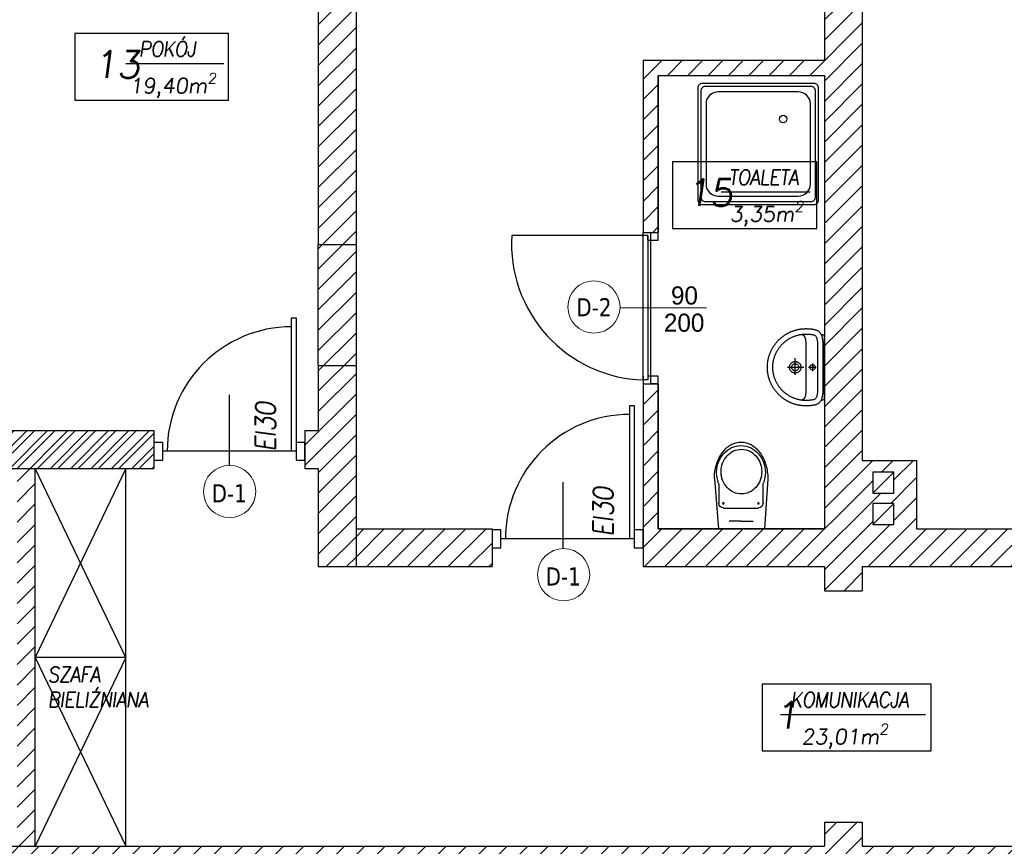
# Model space of a CAD drawing. Header units: millimetres. Extents: x -486876 to 553054, y -140324 to 834178.
# Tile 89 of 155: x -64457 to -57942, y 69711 to 75180. Entities that reach past the tile are written whole.
import ezdxf
from ezdxf.enums import TextEntityAlignment as Align

# ---------------------------------------------------------------- set-up
doc = ezdxf.new("R2010")
doc.units = ezdxf.units.MM
doc.linetypes.add('DASH2', pattern=[0.75, 0.5, -0.25])
for name, color, linetype, lineweight in [('_XREF', 252, 'DASH2', 13), ('XREF$0$okna', 8, 'Continuous', 20), ('XREF$0$ściana nośna', 8, 'Continuous', 30)]:
    doc.layers.add(name, color=color, linetype=linetype, lineweight=lineweight)
for name, color, linetype in [('XREF$0$A-ARM', 8, 'Continuous'), ('XREF$0$ArchiCAD', 8, 'Continuous'), ('XREF$0$DRZWI', 8, 'Continuous'), ('XREF$0$MEBLE', 8, 'Continuous'), ('XREF$0$MEBLE_ŁAZIENKOWE_I_KUCHENNE', 8, 'Continuous'), ('XREF$0$nowe ściany', 8, 'Continuous'), ('XREF$0$OPIS', 8, 'Continuous'), ('XREF$0$OPISY', 8, 'Continuous'), ('XREF$0$Ppoż', 20, 'Continuous'), ('XREF$0$WYPEŁNIENIA', 8, 'Continuous'), ('XREF$0$ŚCIANY', 8, 'Continuous')]:
    doc.layers.add(name, color=color, linetype=linetype)
doc.styles.add('XREF$0$APLUS', font='arial.ttf', dxfattribs={"width": 0.6})
doc.styles.add('XREF$0$GENERATED_STYLE_1', font='txt')
doc.styles.add('XREF$0$Standard', font='arial.ttf')
doc.styles.add('XREF$0$Verdana 0.8', font='verdana.ttf', dxfattribs={"width": 0.8})
pattern_1 = [(45, (-52999.899, 13162.694), (-6.7351921, 6.7351921), [])]
pattern_2 = [(45, (428.967, 8619.944), (-6.735192, 6.735192), [])]

# ---------------------------------------------------------------- blocks, each defined once
blk = doc.blocks.new('XREF$0$ubi012_r')
for p, q in [((-2.32, 33.16), (0, 0)), ((33.07, 33.16), (30.34, 0)), ((0.86, 16.83), (0.86, 29.35)), ((30.16, 29.17), (30.16, 16.83)), ((27.13, 13.79), (3.9, 13.79)), ((30.34, 0), (0, 0)), ((15.37, 5.06), (7.45, 5.06)), ((15.37, 5.06), (23.29, 5.06))]:
    blk.add_line(p, q)
for centre in [(3.9, 16.83), (27.13, 16.83)]:
    blk.add_circle(centre, 0.506)
for centre, radius, start, end in [((20.78, 37.1), 22.27, 133.17767, 154.62576), ((16.19, 42.02), 15.54, 105.94452, 133.25421), ((15.64, 39.74), 15.37, 102.49464, 126.4967), ((15.32, 39.85), 12.81, 102.49464, 126.4967), ((15.37, 44.42), 13.01, 74.61479, 105.38521), ((15.46, 40.39), 14.7, 77.63332, 102.36668), ((15.17, 40.39), 12.25, 77.63332, 102.36668), ((15.02, 39.85), 12.81, 53.5033, 77.50536), ((15.28, 39.74), 15.37, 53.5033, 77.50536), ((14.56, 42.02), 15.54, 46.74579, 74.05548), ((9.97, 37.1), 22.27, 25.37424, 46.82233), ((27.53, 33.76), 29.8, 154.37329, 172.01485), ((18.1, 37.5), 18.76, 148.86698, 169.86451), ((17.37, 37.98), 15.63, 148.86698, 169.86451), ((16.63, 38.41), 17.03, 126.52593, 148.9267), ((16.15, 38.74), 14.19, 126.52593, 148.9267), ((14.19, 38.74), 14.19, 31.0733, 53.47407), ((14.28, 38.41), 17.03, 31.0733, 53.47407), ((12.97, 37.98), 15.63, 10.13549, 31.13302), ((12.82, 37.5), 18.76, 10.13549, 31.13302), ((3.22, 33.76), 29.8, 7.98515, 25.62671), ((18.81, 37.34), 19.49, 169.76703, 190.23297), ((17.96, 37.85), 16.24, 169.76703, 190.23297), ((12.37, 37.85), 16.24, 0, 10.23297), ((12.1, 37.34), 19.49, 0, 10.23297), ((30.81, 33.16), 33.13, 171.78452, 180.10773), ((15.63, 36.6), 16.22, 189.63639, 202.72046), ((17.37, 37.72), 15.63, 190.13549, 211.13302), ((12.97, 37.72), 15.63, 328.86698, 349.86451), ((12.37, 37.85), 16.24, 349.76703, 0.00002), ((-13.89, 43.27), 46.14, 343.15853, 348.2524), ((12.1, 37.34), 19.49, 349.76703, 0.00002), ((-0.06, 33.16), 33.13, 0, 8.21548), ((-1.67, 29.35), 2.53, 0, 22.72046), ((16.15, 36.96), 14.19, 211.0733, 233.47407), ((14.19, 36.96), 14.19, 306.52593, 328.9267), ((32.69, 29.17), 2.53, 163.15853, 180), ((15.32, 35.85), 12.81, 233.5033, 257.50536), ((15.17, 35.31), 12.25, 257.63332, 282.36668), ((15.02, 35.85), 12.81, 282.49464, 306.4967), ((3.9, 16.83), 3.03, 180, 270), ((27.13, 16.83), 3.03, 270, 0)]:
    blk.add_arc(centre, radius, start, end)
blk = doc.blocks.new('XREF$0$KKP-KOLO2-B02X0201')
at = {"layer": 'XREF$0$A-ARM'}
for points in [[(-21.09, 0), (-21.12, -0.55), (-21.2, -1), (-21.34, -1.39), (-21.54, -1.76), (-21.81, -2.13), (-22.13, -2.54)], [(21.09, 0), (0, 0), (-21.09, 0)], [(22.13, -2.54), (21.81, -2.13), (21.54, -1.76), (21.34, -1.39), (21.2, -1), (21.12, -0.55), (21.09, 0)], [(25.29, -12.17), (25.29, -12.54), (25.28, -12.9), (25.27, -13.27), (25.25, -13.64), (25.22, -14), (25.19, -14.37), (25.16, -14.73), (25.12, -15.09), (25.08, -15.45), (25.03, -15.81), (24.97, -16.16), (24.91, -16.52), (24.85, -16.87), (24.78, -17.22), (24.71, -17.57), (24.63, -17.92), (24.55, -18.26), (24.46, -18.61), (24.37, -18.95), (24.27, -19.29), (24.17, -19.63), (24.06, -19.96), (23.95, -20.3), (23.83, -20.63), (23.71, -20.96), (23.59, -21.29), (23.46, -21.61), (23.33, -21.94), (23.19, -22.26), (23.05, -22.58), (22.9, -22.89), (22.75, -23.21), (22.6, -23.52), (22.44, -23.83), (22.27, -24.14), (22.11, -24.44), (21.94, -24.74), (21.76, -25.04), (21.58, -25.34), (21.4, -25.63), (21.21, -25.92), (21.02, -26.21), (20.83, -26.5), (20.63, -26.78), (20.43, -27.06), (20.22, -27.34), (20.01, -27.62), (19.8, -27.89), (19.58, -28.16), (19.36, -28.42), (19.14, -28.68), (18.91, -28.94), (18.68, -29.2), (18.45, -29.45), (18.21, -29.7), (17.97, -29.95), (17.73, -30.2), (17.48, -30.44), (17.23, -30.67), (16.98, -30.91), (16.72, -31.14), (16.46, -31.36), (16.2, -31.59), (15.93, -31.81), (15.66, -32.02), (15.39, -32.24), (15.12, -32.45), (14.84, -32.65), (14.56, -32.85), (14.28, -33.05), (13.99, -33.25), (13.7, -33.44), (13.41, -33.62), (13.12, -33.81), (12.82, -33.98), (12.52, -34.16), (12.22, -34.33), (11.91, -34.5), (11.61, -34.66), (11.3, -34.82), (10.98, -34.97), (10.67, -35.12), (10.35, -35.27), (10.03, -35.41), (9.71, -35.55), (9.39, -35.68), (9.06, -35.81), (8.74, -35.94), (8.41, -36.06), (8.07, -36.17), (7.74, -36.28), (7.4, -36.39), (7.06, -36.49), (6.72, -36.59), (6.38, -36.68), (6.04, -36.77), (5.69, -36.85), (5.35, -36.93), (5, -37), (4.65, -37.07), (4.29, -37.14), (3.94, -37.2), (3.58, -37.25), (3.23, -37.3), (2.87, -37.34), (2.51, -37.38), (2.14, -37.42), (1.78, -37.45), (1.42, -37.47), (1.05, -37.49), (0.68, -37.5), (0.31, -37.51), (-0.06, -37.51), (-0.06, -37.51), (-0.43, -37.51), (-0.8, -37.5), (-1.16, -37.49), (-1.53, -37.47), (-1.89, -37.45), (-2.26, -37.42), (-2.62, -37.38), (-2.98, -37.34), (-3.34, -37.3), (-3.7, -37.25), (-4.05, -37.2), (-4.41, -37.14), (-4.76, -37.07), (-5.11, -37), (-5.46, -36.93), (-5.81, -36.85), (-6.15, -36.77), (-6.5, -36.68), (-6.84, -36.59), (-7.18, -36.49), (-7.52, -36.39), (-7.85, -36.28), (-8.19, -36.17), (-8.52, -36.06), (-8.85, -35.94), (-9.18, -35.81), (-9.5, -35.68), (-9.83, -35.55), (-10.15, -35.41), (-10.47, -35.27), (-10.78, -35.12), (-11.1, -34.97), (-11.41, -34.82), (-11.72, -34.66), (-12.03, -34.5), (-12.33, -34.33), (-12.63, -34.16), (-12.93, -33.98), (-13.23, -33.81), (-13.52, -33.62), (-13.81, -33.44), (-14.1, -33.25), (-14.39, -33.05), (-14.67, -32.85), (-14.95, -32.65), (-15.23, -32.45), (-15.51, -32.24), (-15.78, -32.02), (-16.05, -31.81), (-16.31, -31.59), (-16.58, -31.36), (-16.84, -31.14), (-17.09, -30.91), (-17.35, -30.67), (-17.6, -30.44), (-17.84, -30.2), (-18.09, -29.95), (-18.33, -29.7), (-18.56, -29.45), (-18.8, -29.2), (-19.03, -28.94), (-19.25, -28.68), (-19.48, -28.42), (-19.7, -28.16), (-19.91, -27.89), (-20.13, -27.62), (-20.34, -27.34), (-20.54, -27.06), (-20.74, -26.78), (-20.94, -26.5), (-21.14, -26.21), (-21.33, -25.92), (-21.51, -25.63), (-21.7, -25.34), (-21.88, -25.04), (-22.05, -24.74), (-22.22, -24.44), (-22.39, -24.14), (-22.55, -23.83), (-22.71, -23.52), (-22.86, -23.21), (-23.01, -22.89), (-23.16, -22.58), (-23.3, -22.26), (-23.44, -21.94), (-23.57, -21.61), (-23.7, -21.29), (-23.83, -20.96), (-23.95, -20.63), (-24.06, -20.3), (-24.17, -19.96), (-24.28, -19.63), (-24.38, -19.29), (-24.48, -18.95), (-24.57, -18.61), (-24.66, -18.26), (-24.74, -17.92), (-24.82, -17.57), (-24.9, -17.22), (-24.96, -16.87), (-25.03, -16.52), (-25.09, -16.16), (-25.14, -15.81), (-25.19, -15.45), (-25.23, -15.09), (-25.27, -14.73), (-25.31, -14.37), (-25.34, -14), (-25.36, -13.64), (-25.38, -13.27), (-25.39, -12.9), (-25.4, -12.54), (-25.4, -12.17), (-25.4, -12.17), (-25.4, -11.8), (-25.38, -11.35), (-25.36, -10.84), (-25.33, -10.31), (-25.3, -9.77), (-25.27, -9.28), (-25.23, -8.85), (-25.19, -8.52), (-25.13, -8.07), (-25.06, -7.64), (-24.99, -7.22), (-24.91, -6.82), (-24.82, -6.44), (-24.73, -6.07), (-24.62, -5.72), (-24.51, -5.38), (-24.38, -5.06), (-24.24, -4.76), (-24.09, -4.47), (-23.93, -4.19), (-23.75, -3.93), (-23.55, -3.68), (-23.34, -3.44), (-23.11, -3.22), (-22.87, -3.01), (-22.6, -2.81), (-22.31, -2.63), (-22, -2.45), (-21.67, -2.29), (-21.32, -2.14), (-20.94, -1.99), (-20.54, -1.86), (-20.11, -1.74), (-19.66, -1.63), (-19.17, -1.53), (-19.17, -1.53), (-18.8, -1.45), (-18.41, -1.38), (-18.01, -1.32), (-17.59, -1.25), (-17.17, -1.2), (-16.73, -1.15), (-16.28, -1.1), (-15.82, -1.06), (-15.35, -1.04), (-14.87, -1.02), (-14.38, -1.01), (-0.06, -1.01), (14.27, -1.01), (14.76, -1.02), (15.23, -1.04), (15.7, -1.06), (16.16, -1.1), (16.61, -1.15), (17.05, -1.2), (17.48, -1.25), (17.9, -1.32), (18.3, -1.38), (18.69, -1.45), (19.06, -1.53), (19.54, -1.63), (20, -1.74), (20.43, -1.86), (20.83, -1.99), (21.21, -2.14), (21.56, -2.29), (21.89, -2.45), (22.2, -2.63), (22.48, -2.81), (22.75, -3.01), (23, -3.22), (23.23, -3.44), (23.44, -3.68), (23.63, -3.93), (23.81, -4.19), (23.98, -4.47), (24.13, -4.76), (24.27, -5.06), (24.39, -5.38), (24.51, -5.72), (24.61, -6.07), (24.71, -6.44), (24.79, -6.82), (24.88, -7.22), (24.95, -7.64), (25.02, -8.07), (25.08, -8.52), (25.12, -8.85), (25.15, -9.28), (25.19, -9.77), (25.22, -10.31), (25.24, -10.84), (25.27, -11.35), (25.28, -11.8), (25.29, -12.17)], [(-0.05, -33.94), (-0.61, -33.93), (-1.16, -33.92), (-1.72, -33.89), (-2.28, -33.85), (-2.7, -33.79), (-3.12, -33.73), (-3.53, -33.66), (-3.94, -33.59), (-4.34, -33.51), (-4.74, -33.42), (-5.14, -33.33), (-5.53, -33.23), (-5.93, -33.13), (-6.33, -33.02), (-6.73, -32.9), (-7.13, -32.77), (-7.53, -32.64), (-7.96, -32.47), (-8.38, -32.29), (-8.79, -32.11), (-9.2, -31.92), (-9.61, -31.73), (-10.02, -31.53), (-10.42, -31.33), (-10.8, -31.11), (-11.16, -30.89), (-11.52, -30.66), (-11.87, -30.43), (-12.22, -30.2), (-12.56, -29.97), (-12.89, -29.72), (-13.22, -29.48), (-13.55, -29.23), (-13.87, -28.97), (-14.19, -28.7), (-14.51, -28.43), (-14.82, -28.15), (-15.14, -27.86), (-15.45, -27.56), (-15.76, -27.24), (-16.06, -26.91), (-16.35, -26.58), (-16.63, -26.25), (-16.91, -25.92), (-17.17, -25.58), (-17.44, -25.24), (-17.7, -24.9), (-17.95, -24.55), (-18.2, -24.19), (-18.45, -23.82), (-18.69, -23.45), (-19.7, -21.59), (-19.87, -21.21), (-20.04, -20.83), (-20.19, -20.44), (-20.34, -20.06), (-20.49, -19.67), (-20.62, -19.28), (-20.75, -18.9), (-20.88, -18.51), (-20.99, -18.12), (-21.1, -17.73), (-21.2, -17.34), (-21.3, -16.94), (-21.38, -16.55), (-21.46, -16.15), (-21.54, -15.75), (-21.6, -15.36), (-21.66, -14.95), (-21.71, -14.55), (-21.75, -14.15), (-21.78, -13.74), (-21.81, -13.33), (-21.83, -12.92), (-21.84, -12.51), (-21.84, -12.09), (-21.84, -11.68), (-21.82, -11.26), (-21.81, -10.84), (-21.78, -10.42), (-21.76, -10), (-21.73, -9.57), (-21.69, -9.16), (-21.64, -8.74), (-21.58, -8.32), (-21.51, -7.91), (-21.43, -7.49), (-21.32, -7.09), (-21.2, -6.68), (-21.06, -6.4), (-20.88, -6.14), (-20.65, -5.9), (-20.38, -5.69), (-20.07, -5.5), (-19.73, -5.34), (-19.37, -5.2), (-18.99, -5.07), (-18.59, -4.96), (-18.17, -4.87), (-17.75, -4.8), (-17.33, -4.73), (-16.9, -4.68), (-16.49, -4.64), (-16.08, -4.61), (-15.69, -4.59), (-15.32, -4.58), (-14.98, -4.57), (-14.66, -4.56), (-14.38, -4.56), (-0.05, -4.56), (14.27, -4.56), (14.55, -4.56), (14.87, -4.57), (15.21, -4.58), (15.58, -4.59), (15.97, -4.61), (16.38, -4.64), (16.8, -4.68), (17.22, -4.73), (17.64, -4.8), (18.07, -4.87), (18.48, -4.96), (18.88, -5.07), (19.26, -5.2), (19.63, -5.34), (19.96, -5.5), (20.27, -5.69), (20.54, -5.9), (20.77, -6.14), (20.96, -6.4), (21.09, -6.68), (21.22, -7.09), (21.32, -7.49), (21.41, -7.91), (21.48, -8.32), (21.54, -8.74), (21.58, -9.16), (21.62, -9.57), (21.65, -10), (21.68, -10.42), (21.7, -10.84), (21.72, -11.26), (21.73, -11.68), (21.74, -12.09), (21.73, -12.51), (21.72, -12.92), (21.7, -13.33), (21.68, -13.74), (21.64, -14.15), (21.6, -14.55), (21.55, -14.95), (21.49, -15.36), (21.43, -15.75), (21.36, -16.15), (21.28, -16.55), (21.19, -16.94), (21.1, -17.34), (20.99, -17.73), (20.89, -18.12), (20.77, -18.51), (20.65, -18.9), (20.52, -19.28), (20.38, -19.67), (20.24, -20.06), (20.09, -20.44), (19.93, -20.83), (19.76, -21.21), (19.59, -21.59), (19.59, -21.59), (18.58, -23.45), (18.34, -23.82), (18.09, -24.19), (17.84, -24.55), (17.59, -24.9), (17.33, -25.24), (17.07, -25.58), (16.8, -25.92), (16.52, -26.25), (16.24, -26.58), (15.95, -26.91), (15.65, -27.24), (15.35, -27.56), (15.03, -27.86), (14.72, -28.15), (14.4, -28.43), (14.08, -28.7), (13.76, -28.97), (13.44, -29.23), (13.11, -29.48), (12.78, -29.72), (12.45, -29.97), (12.11, -30.2), (11.76, -30.43), (11.41, -30.66), (11.06, -30.89), (10.69, -31.11), (10.32, -31.33), (9.91, -31.53), (9.5, -31.73), (9.09, -31.92), (8.68, -32.11), (8.27, -32.29), (7.85, -32.47), (7.43, -32.64), (7.43, -32.64), (7.02, -32.77), (6.62, -32.9), (6.22, -33.02), (5.82, -33.13), (5.43, -33.23), (5.03, -33.33), (4.63, -33.42), (4.23, -33.51), (3.83, -33.59), (3.42, -33.66), (3.01, -33.73), (2.6, -33.79), (2.17, -33.85), (1.61, -33.89), (1.06, -33.92), (0.5, -33.93), (-0.05, -33.94)], [(-0.04, -6.08), (0.43, -6.14), (0.85, -6.32), (1.21, -6.6), (1.49, -6.96), (1.67, -7.38), (1.73, -7.86), (1.67, -8.33), (1.49, -8.75), (1.21, -9.11), (0.85, -9.39), (0.43, -9.57), (-0.04, -9.63), (-0.51, -9.57), (-0.94, -9.39), (-1.3, -9.11), (-1.58, -8.75), (-1.75, -8.33), (-1.82, -7.86), (-1.75, -7.38), (-1.58, -6.96), (-1.3, -6.6), (-0.94, -6.32), (-0.51, -6.14), (-0.04, -6.08)], [(-0.05, -10.45), (-0.05, -5.48)], [(-21.62, -15.21), (-21.58, -14.99), (-21.53, -14.78), (-21.48, -14.58), (-21.41, -14.39), (-21.33, -14.21), (-21.24, -14.04), (-21.14, -13.87), (-21.02, -13.72), (-20.88, -13.57), (-20.72, -13.43), (-20.55, -13.3), (-20.35, -13.18), (-20.14, -13.06), (-19.9, -12.95), (-19.63, -12.85), (-19.34, -12.76), (-19.02, -12.67), (-18.67, -12.6), (-18.29, -12.53), (-17.88, -12.46), (-17.43, -12.4), (-16.96, -12.35), (-16.44, -12.31), (-15.89, -12.27), (-15.3, -12.24), (-14.67, -12.21), (-14, -12.19), (-13.28, -12.18), (-12.52, -12.17), (-11.72, -12.17)], [(-11.72, -12.17), (-0.06, -12.17), (11.6, -12.17)], [(-2.61, -7.95), (2.52, -7.95)], [(11.6, -12.17), (12.41, -12.17), (13.17, -12.18), (13.88, -12.19), (14.55, -12.21), (15.18, -12.24), (15.78, -12.27), (16.33, -12.31), (16.84, -12.35), (17.32, -12.4), (17.77, -12.46), (18.18, -12.53), (18.56, -12.6), (18.9, -12.67), (19.22, -12.76), (19.52, -12.85), (19.78, -12.95), (20.02, -13.06), (20.24, -13.18), (20.44, -13.3), (20.61, -13.43), (20.76, -13.57), (20.9, -13.72), (21.02, -13.87), (21.13, -14.04), (21.22, -14.21), (21.3, -14.39), (21.36, -14.58), (21.42, -14.78), (21.47, -14.99), (21.51, -15.21)], [(4.89, -19.26), (-5.94, -19.26)], [(-0.06, -15.43), (0.33, -15.45), (0.71, -15.51), (1.07, -15.6), (1.42, -15.73), (1.75, -15.89), (2.06, -16.08), (2.36, -16.3), (2.63, -16.55), (2.87, -16.82), (3.09, -17.11), (3.28, -17.43), (3.44, -17.76), (3.57, -18.11), (3.66, -18.47), (3.72, -18.85), (3.74, -19.24), (3.72, -19.62), (3.66, -20), (3.57, -20.36), (3.44, -20.71), (3.28, -21.05), (3.09, -21.36), (2.87, -21.65), (2.63, -21.92), (2.36, -22.17), (2.06, -22.39), (1.75, -22.58), (1.42, -22.74), (1.07, -22.87), (0.71, -22.96), (0.33, -23.02), (-0.06, -23.04), (-0.45, -23.02), (-0.82, -22.96), (-1.19, -22.87), (-1.54, -22.74), (-1.87, -22.58), (-2.18, -22.39), (-2.48, -22.17), (-2.75, -21.92), (-2.99, -21.65), (-3.21, -21.36), (-3.4, -21.05), (-3.56, -20.71), (-3.69, -20.36), (-3.78, -20), (-3.84, -19.62), (-3.86, -19.24), (-3.84, -18.85), (-3.78, -18.47), (-3.69, -18.11), (-3.56, -17.76), (-3.4, -17.43), (-3.21, -17.11), (-2.99, -16.82), (-2.75, -16.55), (-2.48, -16.3), (-2.18, -16.08), (-1.87, -15.89), (-1.54, -15.73), (-1.19, -15.6), (-0.82, -15.51), (-0.45, -15.45), (-0.06, -15.43)], [(-0.06, -16.9), (0.36, -16.94), (0.75, -17.05), (1.12, -17.22), (1.44, -17.45), (1.72, -17.73), (1.95, -18.06), (2.13, -18.42), (2.23, -18.82), (2.27, -19.24), (2.23, -19.65), (2.13, -20.05), (1.95, -20.41), (1.72, -20.74), (1.44, -21.02), (1.12, -21.25), (0.75, -21.42), (0.36, -21.53), (-0.06, -21.57), (-0.48, -21.53), (-0.87, -21.42), (-1.23, -21.25), (-1.56, -21.02), (-1.84, -20.74), (-2.07, -20.41), (-2.24, -20.05), (-2.35, -19.65), (-2.39, -19.24), (-2.35, -18.82), (-2.24, -18.42), (-2.07, -18.06), (-1.84, -17.73), (-1.56, -17.45), (-1.23, -17.22), (-0.87, -17.05), (-0.48, -16.94), (-0.06, -16.9)], [(-0.06, -24.21), (-0.06, -13.57)]]:
    blk.add_lwpolyline(points, dxfattribs=at)
blk = doc.blocks.new('XREF')
at = {"layer": 'XREF$0$WYPEŁNIENIA'}
h = blk.add_hatch(dxfattribs=at)
h.set_pattern_fill('ANSI31', color=256, scale=3)
h.set_pattern_definition(pattern_1)
h.paths.add_polyline_path([(4126.56, 10461.95), (4096.56, 10461.95), (4096.56, 10361.95), (4126.56, 10361.95)])
h.paths.add_polyline_path([(4126.56, 10611.78), (4163.74, 10611.78), (4163.74, 10651.78), (4010.02, 10651.78), (4010.02, 10611.78), (4096.56, 10611.78), (4096.56, 10449.13), (3796.56, 10449.13), (3796.56, 10437.13), (4096.56, 10437.13), (4096.56, 10461.95), (4126.56, 10461.95)])
h.paths.add_polyline_path([(4411.55, 10651.78), (4273.74, 10651.78), (4273.74, 10611.78), (4276.69, 10611.78), (4276.69, 10592.01), (4276.71, 10592), (4277.17, 10591.92), (4277.72, 10591.89), (4277.72, 10570.63), (4277.72, 10549.37), (4276.69, 10517.32), (4301.69, 10517.32), (4301.69, 10611.78), (4411.55, 10611.78)])
h.paths.add_polyline_path([(4482.24, 10651.78), (4411.55, 10651.78), (4411.55, 10611.78), (4482.24, 10611.78)])
h.paths.add_polyline_path([(4630.16, 10651.78), (4592.24, 10651.78), (4592.24, 10611.78), (4630.16, 10611.78)])
h.paths.add_polyline_path([(4924.68, 10651.78), (4740.16, 10651.78), (4740.16, 10611.78), (4771.69, 10611.78), (4771.69, 10309.78), (4796.69, 10309.78), (4796.69, 10381.78), (4796.69, 10391.78), (4796.69, 10611.78), (4924.68, 10611.78)])
h.paths.add_polyline_path([(3796.56, 9779.12), (3771.56, 9779.12), (3771.56, 9622.15), (3796.56, 9622.15)])
h.paths.add_polyline_path([(3796.56, 10506.94), (3784.56, 10506.94), (3766.56, 10506.94), (3766.56, 10276.78), (3796.56, 10276.78)])
h.paths.add_polyline_path([(4796.69, 10309.78), (4771.69, 10309.78), (4771.69, 10229.78), (4796.69, 10229.78)])
h.paths.add_polyline_path([(4796.69, 10229.78), (4771.69, 10229.78), (4771.69, 10186.78), (4762.89, 10186.78), (4762.89, 10161.78), (4771.69, 10161.78), (4771.69, 10096.78), (4783.69, 10096.78), (4796.69, 10096.78), (4796.69, 10121.78)])
h.paths.add_polyline_path([(4662.89, 10187.07), (4577.87, 10186.78), (4411.55, 10186.78), (4411.55, 10161.78), (4446.69, 10161.78), (4577.87, 10161.78), (4662.89, 10162.07)])
h = blk.add_hatch(dxfattribs=at)
h.set_pattern_fill('ANSI31', color=256, scale=3)
h.set_pattern_definition(pattern_1)
h.paths.add_polyline_path([(5376.11, 10651.78), (5336.75, 10651.78), (5336.75, 10611.78), (5376.11, 10611.78)])
h.paths.add_polyline_path([(5806.69, 10651.78), (5486.11, 10651.78), (5486.11, 10611.78), (5541.69, 10611.78), (5541.69, 10491.78), (5566.69, 10491.78), (5566.69, 10611.78), (5766.69, 10611.78), (5766.69, 10481.78), (5766.69, 10471.78), (5766.69, 10346.78), (5739.69, 10346.78), (5739.69, 10336.78), (5766.69, 10336.78), (5766.69, 10322.47), (5806.69, 10322.47)])
h.paths.add_polyline_path([(5566.69, 10391.78), (5556.69, 10391.78), (5541.69, 10391.78), (5541.69, 10295.78), (5566.69, 10295.78), (5566.69, 10336.78), (5739.69, 10336.78), (5739.69, 10346.78), (5566.69, 10346.78)])
h.paths.add_polyline_path([(5566.69, 10295.78), (5541.69, 10295.78), (5541.69, 10195.78), (5566.69, 10195.78)])
h.paths.add_polyline_path([(5558.62, 10157.37), (5572.62, 10157.37), (5572.62, 10143.37), (5558.62, 10143.37)], flags=16)
edge = h.paths.add_edge_path(flags=16)
edge.add_arc((5565.62, 10150.37), 7, 0, 360)
h.paths.add_polyline_path([(5806.69, 10212.47), (5766.69, 10212.47), (5766.69, 10121.78), (5688.72, 10121.78), (5688.72, 10096.78), (5766.69, 10096.78), (5766.69, 10027.67), (5806.69, 10027.67), (5806.69, 10029.35)])
h.paths.add_polyline_path([(5806.69, 9917.67), (5766.69, 9917.67), (5766.69, 9911.78), (5683.24, 9911.78), (5683.24, 9881.78), (5766.69, 9881.78), (5766.69, 9779.12), (5806.69, 9779.12)])
h.paths.add_polyline_path([(5157.25, 9881.78), (5142.25, 9881.78), (5141.56, 9712.78), (5141.56, 9656.78), (5141.56, 9631.78), (5156.56, 9631.78), (5156.56, 9712.78)])
h.paths.add_polyline_path([(5256.56, 9656.78), (5156.56, 9656.78), (5156.56, 9631.78), (5256.56, 9631.78)])
h.paths.add_polyline_path([(5451.56, 9666.86), (5426.56, 9666.86), (5426.56, 9656.78), (5256.56, 9656.78), (5256.56, 9631.78), (5426.56, 9631.78), (5451.56, 9631.78)])
h.paths.add_polyline_path([(5806.69, 9779.12), (5766.69, 9779.12), (5766.69, 9756.28), (5806.69, 9756.28)])
h.paths.add_polyline_path([(5806.69, 9563.42), (5766.69, 9563.42), (5766.69, 9361.43), (5605.18, 9361.43), (5605.18, 9321.43), (5766.69, 9321.43), (5766.69, 9268.64), (5806.69, 9268.64)])
h.paths.add_polyline_path([(5806.69, 9646.28), (5766.69, 9646.28), (5766.69, 9563.42), (5806.69, 9563.42)])
h.paths.add_polyline_path([(5495.18, 9361.43), (5463.86, 9361.43), (5451.56, 9361.43), (5451.56, 9481.78), (5426.56, 9481.78), (5426.56, 9361.43), (5366.74, 9361.43), (5366.74, 9321.43), (5495.18, 9321.43)])
h.paths.add_polyline_path([(5256.74, 9361.43), (4971.58, 9361.43), (4971.58, 9321.43), (5256.74, 9321.43)])
h.paths.add_polyline_path([(4861.58, 9361.43), (4816.56, 9361.43), (4816.56, 9450.58), (4776.56, 9450.58), (4776.56, 9361.43), (4714.92, 9361.43), (4714.92, 9321.43), (4861.58, 9321.43)])
h.paths.add_polyline_path([(4604.92, 9361.43), (4411.55, 9361.43), (4411.55, 9321.43), (4604.92, 9321.43)])
h.paths.add_polyline_path([(4411.55, 9361.43), (4406.56, 9361.43), (4406.56, 9411.43), (4366.56, 9411.43), (4366.56, 9361.43), (4171.56, 9361.43), (4171.56, 9321.43), (4411.55, 9321.43)])
h.paths.add_polyline_path([(4816.56, 9631.78), (5021.56, 9631.78), (5021.56, 9656.78), (4816.56, 9656.78), (4816.56, 9766.19), (4776.56, 9766.19), (4776.56, 9563.42), (4816.56, 9563.42)])
h.paths.add_polyline_path([(4816.56, 9563.42), (4776.56, 9563.42), (4776.56, 9510.58), (4816.56, 9510.58)])
h.paths.add_polyline_path([(5806.69, 9158.64), (5766.69, 9158.64), (5766.69, 9112.7), (5806.69, 9112.7)])
h.paths.add_polyline_path([(4783.69, 9911.78), (4771.69, 9911.78)])
h.paths.add_polyline_path([(4886.69, 10121.78), (4796.69, 10121.78), (4796.69, 10096.78), (4886.69, 10096.78)])
h.paths.add_polyline_path([(5434.52, 10096.78), (5434.52, 10121.78), (5409.69, 10121.78), (5409.81, 10096.78)])
h.paths.add_polyline_path([(5535.02, 10121.78), (5535.02, 10108.85), (5535.02, 10108.85), (5535.02, 10096.78), (5588.72, 10096.78), (5588.72, 10121.78), (5575.42, 10121.78), (5575.42, 10162.36), (5566.69, 10162.36), (5566.69, 10195.78), (5541.69, 10195.78), (5541.69, 10121.78)])
h = blk.add_hatch(dxfattribs=at)
h.set_pattern_fill('ANSI31', color=256, scale=3)
h.set_pattern_definition(pattern_2)
h.paths.add_polyline_path([(5131.69, 10611.78), (5226.75, 10611.78), (5226.75, 10651.78), (5034.68, 10651.78), (5034.68, 10611.78), (5106.69, 10611.78), (5106.69, 10492.03), (5131.69, 10480.17)])
h.paths.add_polyline_path([(5131.69, 10480.17), (5106.69, 10492.03), (5106.69, 10431.78), (4986.69, 10431.78), (4986.69, 10329.91), (4986.69, 10317.78), (4996.69, 10317.78), (4996.69, 10329.91), (4996.69, 10421.78), (5106.69, 10421.78), (5106.69, 10121.78), (4996.69, 10121.78), (4996.69, 10217.78), (4986.69, 10217.78), (4986.69, 10096.78), (5106.69, 10096.78), (5106.69, 10080.78), (5131.69, 10080.78), (5131.69, 10096.78), (5309.81, 10096.78), (5309.81, 10121.78), (5167.64, 10121.78), (5167.64, 10167.09), (5131.69, 10167.09)])
h.paths.add_polyline_path([(5138.63, 10159.36), (5152.63, 10159.36), (5152.63, 10145.36), (5138.63, 10145.36)], flags=16)
h.paths.add_polyline_path([(5138.63, 10138.66), (5152.63, 10138.66), (5152.63, 10124.66), (5138.63, 10124.66)], flags=16)
h.paths.add_polyline_path([(5342.2, 9911.78), (5131.69, 9911.78), (5131.69, 9927.78), (5106.69, 9927.78), (5106.69, 9911.78), (4754.5, 9911.78), (4743.77, 9881.78), (4776.56, 9881.78), (4776.56, 9866.19), (4786.56, 9866.19), (4816.56, 9866.19), (4816.56, 9881.78), (5141.56, 9881.78), (5156.56, 9881.78), (5336.01, 9881.78)])
h.paths.add_polyline_path([(5139.23, 9902.34), (5153.23, 9902.34), (5153.23, 9888.34), (5139.23, 9888.34)], flags=16)
h.paths.add_polyline_path([(5583.24, 9911.78), (5342.2, 9911.78), (5336.01, 9881.78), (5426.56, 9881.78), (5426.56, 9766.86), (5451.56, 9766.86), (5451.56, 9821.78), (5566.69, 9821.78), (5566.69, 9881.78), (5583.24, 9881.78)])
h.paths.add_polyline_path([(5504.63, 9871.77), (5518.63, 9871.77), (5518.63, 9857.77), (5504.63, 9857.77)], flags=16)
h.paths.add_polyline_path([(5518.63, 9864.77, -1), (5504.63, 9864.77, -1)], flags=16)
h = blk.add_hatch(dxfattribs=at)
h.set_pattern_fill('ANSI31', color=256, scale=3)
h.set_pattern_definition(pattern_2)
h.paths.add_polyline_path([(4754.5, 9911.78), (4436.69, 9911.78), (4301.69, 9911.78), (4301.69, 9928.55), (4289.69, 9928.55), (4276.69, 9928.55), (4276.69, 9911.78), (4236.56, 9911.78), (4236.56, 9881.78), (4353.56, 9881.78), (4353.56, 9806.78), (4366.56, 9806.78), (4366.56, 9731.78), (4406.56, 9731.78), (4406.56, 9881.78), (4743.77, 9881.78)])
h.paths.add_polyline_path([(4398.45, 9880.08), (4398.45, 9866.08), (4384.45, 9866.08), (4384.45, 9880.08)], flags=16)
h.paths.add_polyline_path([(4398.45, 9856.69), (4398.45, 9842.69), (4384.45, 9842.69), (4384.45, 9856.69)], flags=16)
h.paths.add_polyline_path([(4301.69, 10120.07), (4276.69, 10120.07), (4276.69, 10028.55), (4301.69, 10028.55), (4301.69, 10031.78), (4301.69, 10034.78)])
h.paths.add_polyline_path([(4276.69, 10110.27), (4239.02, 10110.27), (4239.02, 10098.27), (4276.69, 10098.27)])
h.paths.add_polyline_path([(4139.02, 10110.27), (4135.8, 10110.27), (4126.56, 10110.27), (4126.56, 10098.27), (4139.02, 10098.27)])
h.paths.add_polyline_path([(4452.42, 10061.29), (4444.42, 10061.29), (4444.42, 10018.45), (4452.42, 10018.45)])
h.paths.add_polyline_path([(4452.42, 9931.39), (4444.42, 9931.39), (4444.42, 9911.78), (4452.42, 9911.78)])
h.paths.add_polyline_path([(4584.42, 10161.78), (4577.87, 10161.78), (4572.42, 10161.78), (4572.42, 9911.78), (4584.42, 9911.78)])
h.paths.add_polyline_path([(4452.42, 10161.78), (4446.69, 10161.78), (4444.42, 10161.78), (4444.42, 10148.35), (4452.42, 10148.35)])
h.paths.add_polyline_path([(4301.69, 10417.32), (4276.69, 10417.32), (4276.69, 10166.69), (4280.64, 10166.69), (4280.64, 10210.85), (4376.16, 10210.85), (4376.16, 10166.69), (4280.64, 10166.69), (4276.69, 10166.69), (4276.69, 10157.57), (4301.69, 10157.57), (4301.69, 10161.78), (4446.69, 10161.78), (4452.42, 10161.78), (4577.87, 10161.78), (4584.42, 10161.78), (4662.89, 10161.78), (4662.89, 10186.78), (4577.87, 10186.78), (4396.69, 10186.78), (4396.69, 10246.78), (4301.69, 10246.78)])
h.paths.add_polyline_path([(4335.14, 10233.4), (4349.14, 10233.4), (4349.14, 10219.4), (4335.14, 10219.4)], flags=16)
h.paths.add_polyline_path([(4363.29, 10233.4), (4391.29, 10233.4), (4391.29, 10219.4), (4363.29, 10219.4)], flags=16)
h.paths.add_polyline_path([(4279.66, 10288.77), (4298.73, 10288.77), (4298.73, 10302.27), (4279.66, 10302.27)], flags=24)
h.paths.add_polyline_path([(4376.91, 10145.96), (4376.91, 10164.17), (4363.41, 10164.17), (4363.41, 10145.96)], flags=9)
at = {"layer": 'XREF$0$DRZWI', "ltscale": 0.8}
for p, q in [((4712.89, 10163.74), (4712.89, 10210.54)), ((4933.75, 10108.73), (4933.75, 10152.58))]:
    blk.add_line(p, q, dxfattribs=at)
at = {"layer": 'XREF$0$DRZWI'}
for p, q in [((4754.06, 10173.11), (4668.77, 10173.11)), ((4671.71, 10173.11), (4668.77, 10173.11)), ((4977.87, 10115.16), (4892.58, 10115.16)), ((4895.52, 10115.16), (4892.58, 10115.16))]:
    blk.add_line(p, q, dxfattribs=at)
for points in [[(4989.69, 10312.78), (4989.69, 10315.78), (4899.69, 10315.78), (4899.69, 10315.78)], [(4989.69, 10315.78), (4989.69, 10220.28), (4986.69, 10220.28), (4986.69, 10220.28), (4986.61, 10317.78)], [(4989.69, 10312.78), (4996.69, 10312.78), (4996.69, 10317.78)], [(4757, 10173.11), (4754.06, 10173.11), (4754.06, 10261.31), (4757, 10261.31), (4757, 10179), (4757, 10167.23), (4762.89, 10167.23), (4762.89, 10179), (4757, 10179)], [(4986.69, 10222.78), (4986.69, 10217.78), (4996.69, 10217.78), (4996.69, 10222.78)], [(4996.69, 10222.78), (4989.78, 10222.78)], [(4980.81, 10115.16), (4977.87, 10115.16), (4977.87, 10203.35), (4980.81, 10203.35), (4980.81, 10121.04), (4980.81, 10109.28), (4986.69, 10109.28), (4986.69, 10121.04), (4980.81, 10121.04)]]:
    blk.add_lwpolyline(points, dxfattribs=at)
at = {"layer": 'XREF$0$DRZWI', "ltscale": 0.8}
for points in [[(4668.77, 10179), (4662.89, 10179), (4662.89, 10167.23), (4668.77, 10167.23)], [(4892.58, 10121.04), (4886.69, 10121.04), (4886.69, 10109.28), (4892.58, 10109.28)]]:
    blk.add_lwpolyline(points, close=True, dxfattribs=at)
at = {"layer": 'XREF$0$DRZWI'}
for centre, radius, start, end in [((4989.64, 10310.34), 90.11, 176.53875, 268.12796), ((4754.06, 10173.11), 82.35, 90, 180), ((4977.87, 10115.16), 82.35, 90, 180)]:
    blk.add_arc(centre, radius, start, end, dxfattribs=at)
at = {"layer": 'XREF$0$MEBLE'}
for p, q in [((4644.42, 10036.78), (4584.42, 10161.78)), ((4644.42, 10161.78), (4584.42, 10036.78)), ((4644.42, 9911.78), (4644.42, 10161.78)), ((4644.42, 10036.78), (4584.42, 10036.78)), ((4584.42, 10036.78), (4644.42, 9911.78)), ((4644.42, 10036.78), (4584.42, 9911.78))]:
    blk.add_line(p, q, dxfattribs=at)
at = {"layer": 'XREF$0$MEBLE', "ltscale": 1.2}
for points in [[(5102.8, 10339.38), (5102.8, 10413.38, 0.414214), (5099.8, 10416.38), (5025.8, 10416.38, 0.414214), (5022.8, 10413.38), (5022.8, 10339.38, 0.414214), (5025.8, 10336.38), (5099.8, 10336.38, 0.414214)], [(5100.8, 10341.38), (5100.8, 10411.38, 0.414214), (5097.8, 10414.38), (5027.8, 10414.38, 0.414214), (5024.8, 10411.38), (5024.8, 10341.38, 0.414214), (5027.8, 10338.38), (5097.8, 10338.38, 0.414214)], [(5097.3, 10349.88), (5097.3, 10402.88, 0.414214), (5089.3, 10410.88), (5036.3, 10410.88, 0.414214), (5028.3, 10402.88), (5028.3, 10349.88, 0.414214), (5036.3, 10341.88), (5089.3, 10341.88, 0.414214)]]:
    blk.add_lwpolyline(points, format="xyb", close=True, dxfattribs=at)
blk.add_circle((5079.31, 10392.9), 2.5, dxfattribs=at)
at = {"layer": 'XREF$0$nowe ściany'}
for p, q in [((4796.69, 10391.78), (4796.69, 10381.78)), ((4986.69, 10317.78), (4996.69, 10317.78)), ((4771.69, 10229.78), (4771.69, 10309.78)), ((4796.69, 10309.78), (4796.69, 10229.78)), ((4771.69, 10229.78), (4796.69, 10229.78)), ((4986.69, 10217.78), (4996.69, 10217.78)), ((4662.89, 10186.78), (4662.89, 10161.78)), ((4762.89, 10186.78), (4762.89, 10161.78)), ((4662.89, 10179.23), (4662.89, 10167.23)), ((4584.42, 9911.78), (4584.42, 10161.78)), ((4796.69, 10121.78), (4796.69, 10096.78))]:
    blk.add_line(p, q, dxfattribs=at)
at = {"layer": 'XREF$0$okna'}
blk.add_lwpolyline([(5028.54, 10268.03), (4971.42, 10268.03)], dxfattribs=at)
for centre in [(4954.09, 10268.55), (4713.03, 10146.46), (4934.03, 10091.46)]:
    blk.add_circle(centre, 17.28, dxfattribs=at)
at = {"layer": 'XREF$0$OPIS'}
for p, q in [((4644.25, 10429.63), (4709.24, 10429.63)), ((5038.22, 10344.77), (5097.1, 10344.77)), ((5077.6, 9999.07), (5173.43, 9999.07))]:
    blk.add_line(p, q, dxfattribs=at)
for points in [[(4712.22, 10449.54), (4610.64, 10449.54), (4610.64, 10405.38), (4712.22, 10405.38)], [(5101.52, 10364.68), (5006, 10364.68), (5006, 10320.52), (5101.52, 10320.52)], [(5177.32, 10018.99), (5065.45, 10018.99), (5065.45, 9974.83), (5177.32, 9974.83)]]:
    blk.add_lwpolyline(points, close=True, dxfattribs=at)
at = {"layer": 'XREF$0$ściana nośna'}
for p, q in [((4771.69, 10611.78), (4771.69, 10309.78)), ((4796.69, 10611.78), (4796.69, 10391.78)), ((5106.69, 10611.78), (5106.69, 10431.78)), ((5131.69, 10611.78), (5131.69, 10167.09)), ((4986.69, 10431.78), (5106.69, 10431.78)), ((4986.69, 10431.78), (4986.69, 10329.91)), ((4996.69, 10421.78), (5106.69, 10421.78)), ((4996.69, 10421.78), (4996.69, 10329.91)), ((5106.69, 10421.78), (5106.69, 10121.78)), ((4796.69, 10381.78), (4796.69, 10309.78)), ((4986.69, 10329.91), (4986.69, 10317.78)), ((4996.69, 10329.91), (4996.69, 10317.78)), ((4771.69, 10309.78), (4796.69, 10309.78)), ((4771.69, 10229.78), (4771.69, 10186.78)), ((4796.69, 10229.78), (4796.69, 10121.78)), ((4986.69, 10217.78), (4986.69, 10096.78)), ((4996.69, 10217.78), (4996.69, 10121.78)), ((4396.69, 10186.78), (4577.87, 10186.78)), ((4577.87, 10186.78), (4662.89, 10186.78)), ((4762.89, 10186.78), (4771.69, 10186.78)), ((5131.69, 10167.09), (5167.64, 10167.09)), ((5167.64, 10167.09), (5167.64, 10121.78)), ((4446.69, 10161.78), (4577.87, 10161.78)), ((4577.87, 10161.78), (4662.89, 10161.78)), ((4762.89, 10161.78), (4771.69, 10161.78)), ((4771.69, 10161.78), (4771.69, 10096.78)), ((4796.69, 10121.78), (4886.69, 10121.78)), ((4886.69, 10121.78), (4886.69, 10096.78)), ((4996.69, 10121.78), (5106.69, 10121.78)), ((5167.64, 10121.78), (5309.81, 10121.78)), ((4771.69, 10096.78), (4886.69, 10096.78)), ((4986.69, 10096.78), (5106.69, 10096.78)), ((5106.69, 10096.78), (5106.69, 10080.78)), ((5131.69, 10096.78), (5309.81, 10096.78)), ((5131.69, 10096.78), (5131.69, 10080.78)), ((5106.69, 10080.78), (5131.69, 10080.78)), ((5106.69, 9927.78), (5131.69, 9927.78)), ((5106.69, 9927.78), (5106.69, 9911.78)), ((5131.69, 9927.78), (5131.69, 9911.78)), ((4436.69, 9911.78), (5106.69, 9911.78)), ((5131.69, 9911.78), (5583.24, 9911.78))]:
    blk.add_line(p, q, dxfattribs=at)
at = {"layer": 'XREF$0$ŚCIANY'}
for p, q in [((5138.63, 10145.36), (5152.63, 10159.36)), ((5138.63, 10124.66), (5152.63, 10138.66))]:
    blk.add_line(p, q, dxfattribs=at)
at = {"layer": 'XREF$0$ŚCIANY', "color": 181}
blk.add_lwpolyline([(5106.69, 10121.78), (4996.69, 10121.78), (4996.69, 10217.78), (4991.69, 10217.78), (4991.69, 10317.78), (4996.69, 10317.78), (4996.69, 10421.78), (5106.69, 10421.78), (5106.69, 10121.78)], dxfattribs=at)
at = {"layer": 'XREF$0$ŚCIANY'}
for points in [[(5152.63, 10145.36), (5152.63, 10159.36), (5138.63, 10159.36), (5138.63, 10145.36)], [(5152.63, 10124.66), (5152.63, 10138.66), (5138.63, 10138.66), (5138.63, 10124.66)]]:
    blk.add_lwpolyline(points, close=True, dxfattribs=at)
at = {"layer": 'XREF$0$A-ARM', "xscale": 1.007999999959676, "yscale": 1.007999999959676, "zscale": 1.007999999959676, "rotation": 270}
blk.add_blockref('XREF$0$KKP-KOLO2-B02X0201', (5106.69, 10228.61), dxfattribs=at)
at = {"layer": 'XREF$0$MEBLE_ŁAZIENKOWE_I_KUCHENNE', "ltscale": 1.2, "xscale": -1}
blk.add_blockref('XREF$0$ubi012_r', (5066.86, 10121.78), dxfattribs=at)
at = {"style": 'XREF$0$APLUS'}
blk.add_attdef('165', text='', height=12.94, rotation=90, dxfattribs=at).set_placement((5850.28, 4086.91), align=Align.TOP_CENTER)
blk.add_attdef('70', text='', height=12.94, rotation=90, dxfattribs=at).set_placement((5846.74, 4087.03), align=Align.BOTTOM_CENTER)
at = {"layer": 'XREF$0$ArchiCAD', "style": 'XREF$0$GENERATED_STYLE_1'}
for s, p in [('90', (5005.08, 10266.56)), ('200', (5000.39, 10248.55))]:
    blk.add_text(s, height=12, rotation=0, dxfattribs=at).set_placement(p, align=Align.BOTTOM_LEFT)
at = {"layer": 'XREF$0$DRZWI', "style": 'XREF$0$APLUS'}
for tag, height, p in [('90', 10.59, (3968.05, 17970.78)), ('90', 10.59, (4273.69, 17907.63)), ('90', 10.59, (4647.11, 17907.63)), ('90', 10.59, (4995.74, 17907.63)), ('90', 10.59, (5345.01, 17907.63)), ('90', 8.24, (3625.86, 17450.53)), ('90', 8.24, (4282.58, 17436.64)), ('90', 8.24, (4577.82, 17436.64)), ('90', 8.24, (5003.12, 17436.64)), ('90', 8.24, (5300.95, 17436.64)), ('90', 8.24, (5625.63, 17350.96)), ('110', 12.94, (3772.73, 10725.01)), ('100', 12.94, (3763.85, 10003.38)), ('90', 10.59, (3383.41, 9921.97)), ('83', 10.59, (4118.73, 4184.03))]:
    blk.add_attdef(tag, text='', height=height, dxfattribs=at).set_placement(p, align=Align.BOTTOM_CENTER)
for tag, height, p in [('200', 10.59, (3967.95, 17967.89)), ('200', 10.59, (4273.59, 17904.74)), ('200', 10.59, (4647.01, 17904.74)), ('200', 10.59, (4995.64, 17904.74)), ('200', 10.59, (5344.91, 17904.74)), ('200', 8.24, (3625.86, 17448.28)), ('200', 8.24, (4282.58, 17434.39)), ('200', 8.24, (4577.82, 17434.39)), ('200', 8.24, (5003.12, 17434.39)), ('200', 8.24, (5300.95, 17434.39)), ('200', 8.24, (5625.63, 17348.71)), ('210', 12.94, (3772.6, 10721.48)), ('200', 12.94, (3763.85, 9999.84)), ('200', 10.59, (3383.31, 9919.08)), ('178', 10.59, (4118.62, 4181.14))]:
    blk.add_attdef(tag, text='', height=height, dxfattribs=at).set_placement(p, align=Align.TOP_CENTER)
for tag, height, p in [('96', 10.59, (4202.03, 17787.41)), ('100', 10.59, (5719.75, 17787.41)), ('100', 12.94, (4040.53, 17776.32)), ('100', 12.94, (4599.33, 17776.96)), ('100', 12.94, (4947.96, 17776.96)), ('100', 12.94, (5297.45, 17776.96)), ('100', 12.94, (3575.63, 17557.16)), ('100', 12.94, (3932.34, 17557.16)), ('100', 12.94, (4215.59, 17557.16)), ('100', 12.94, (4630.17, 17557.16)), ('100', 12.94, (4954.89, 17557.16)), ('100', 12.94, (5353.3, 17557.16)), ('100', 12.94, (5612.36, 17557.16)), ('90', 11.76, (4712.89, 10187.26)), ('90', 11.76, (4933.75, 10129.07)), ('90', 11.76, (5359.81, 10117.21)), ('120', 13.53, (3472.06, 9987.9)), ('90', 11.76, (4206.17, 4035.84))]:
    blk.add_attdef(tag, text='', height=height, rotation=90, dxfattribs=at).set_placement(p, align=Align.BOTTOM_CENTER)
for tag, height, p in [('205', 10.59, (4204.92, 17787.31)), ('210', 10.59, (5722.65, 17787.31)), ('210', 12.94, (4044.07, 17776.19)), ('210', 12.94, (4602.86, 17776.83)), ('210', 12.94, (4951.5, 17776.83)), ('210', 12.94, (5300.98, 17776.83)), ('210', 12.94, (3579.16, 17557.04)), ('210', 12.94, (3935.88, 17557.04)), ('210', 12.94, (4219.13, 17557.04)), ('210', 12.94, (4633.7, 17557.04)), ('210', 12.94, (4958.43, 17557.04)), ('210', 12.94, (5356.84, 17557.04)), ('210', 12.94, (5615.9, 17557.04)), ('200', 11.76, (4716.1, 10187.15)), ('200', 11.76, (4936.97, 10128.95)), ('200', 11.76, (5363.02, 10117.1)), ('210', 13.53, (3475.75, 9987.9)), ('170', 11.76, (4209.38, 4035.73))]:
    blk.add_attdef(tag, text='', height=height, rotation=90, dxfattribs=at).set_placement(p, align=Align.TOP_CENTER)
at = {"layer": 'XREF$0$OPIS', "attachment_point": 1, "style": 'XREF$0$Standard'}
for s, width, insert, char_height in [('\\A1;{\\Fromans|c238;\\Q8;\\W0.9;\\T0.95;POKÓJ}', 79.0239, (4653.04, 10444.25), 10), ('\\A1;{\\Fromans|c238;\\Q8;13}', 79.0239, (4623.02, 10438), 18), ('\\A1;{\\Fromans|c238;\\Q8;19,40m\\H0.7x;\\S2^ ;}', 79.0239, (4646.85, 10423.31), 10), ('\\A1;{\\Fromans|c238;\\Q8;\\W0.9;\\T0.95;TOALETA}', 79.0239, (5043.09, 10359.39), 10), ('\\A1;{\\Fromans|c238;\\Q8;15}', 79.0239, (5015.26, 10353.15), 18), ('\\A1;{\\Fromans|c238;\\Q8;3,35m\\H0.7x;\\S2^ ;}', 79.0239, (5044.01, 10338.45), 10), ('\\A1;{\\Fromans|c238;\\Q8;\\W0.9;\\T0.95;SZAFA\\PBIELIŹNIANA}', 186.5748, (4592.69, 10030.4), 10), ('\\A1;{\\Fromans|c238;\\Q8;\\W0.9;\\T0.95;KOMUNIKACJA}', 79.0239, (5084.08, 10013.7), 10), ('\\A1;{\\Fromans|c238;\\Q8;1}', 79.0239, (5073.82, 10007.45), 18), ('\\A1;{\\Fromans|c238;\\Q8;23,01m\\H0.7x;\\S2^ ;}', 79.0239, (5091.5, 9992.75), 10)]:
    blk.add_mtext_dynamic_manual_height_columns(s, width=width, gutter_width=1, heights=[0], dxfattribs=dict(at, insert=insert, char_height=char_height))
at = {"layer": 'XREF$0$OPISY', "style": 'XREF$0$Verdana 0.8', "width": 0.8}
blk.add_text('D-2', height=12, rotation=360, dxfattribs=at).set_placement((4954.09, 10268.38), align=Align.MIDDLE_CENTER)
at = {"layer": 'XREF$0$Ppoż', "style": 'XREF$0$Verdana 0.8', "width": 0.8}
for p in [(4712.76, 10145.28), (4933.77, 10090.27)]:
    blk.add_text('D-1', height=12, rotation=360, dxfattribs=at).set_placement(p, align=Align.MIDDLE_CENTER)
at = {"layer": 'XREF$0$Ppoż', "char_height": 13.2, "attachment_point": 1, "rotation": 90, "style": 'XREF$0$Standard'}
for insert in [(4730.15, 10172.94), (4953.64, 10116.72)]:
    blk.add_mtext_dynamic_manual_height_columns('\\A1;{\\Fromans|c238;\\Q8;\\W0.9;\\T0.95;EI30}', width=246.3904, gutter_width=1, heights=[0], dxfattribs=dict(at, insert=insert))

msp = doc.modelspace()

# ---------------------------------------------------------------- block references
at = {"layer": '_XREF', "xscale": 10, "yscale": 10, "zscale": 10}
msp.add_blockref('XREF', (-110198.46986, -29406.42919), dxfattribs=at)

doc.saveas('drawing.dxf')
